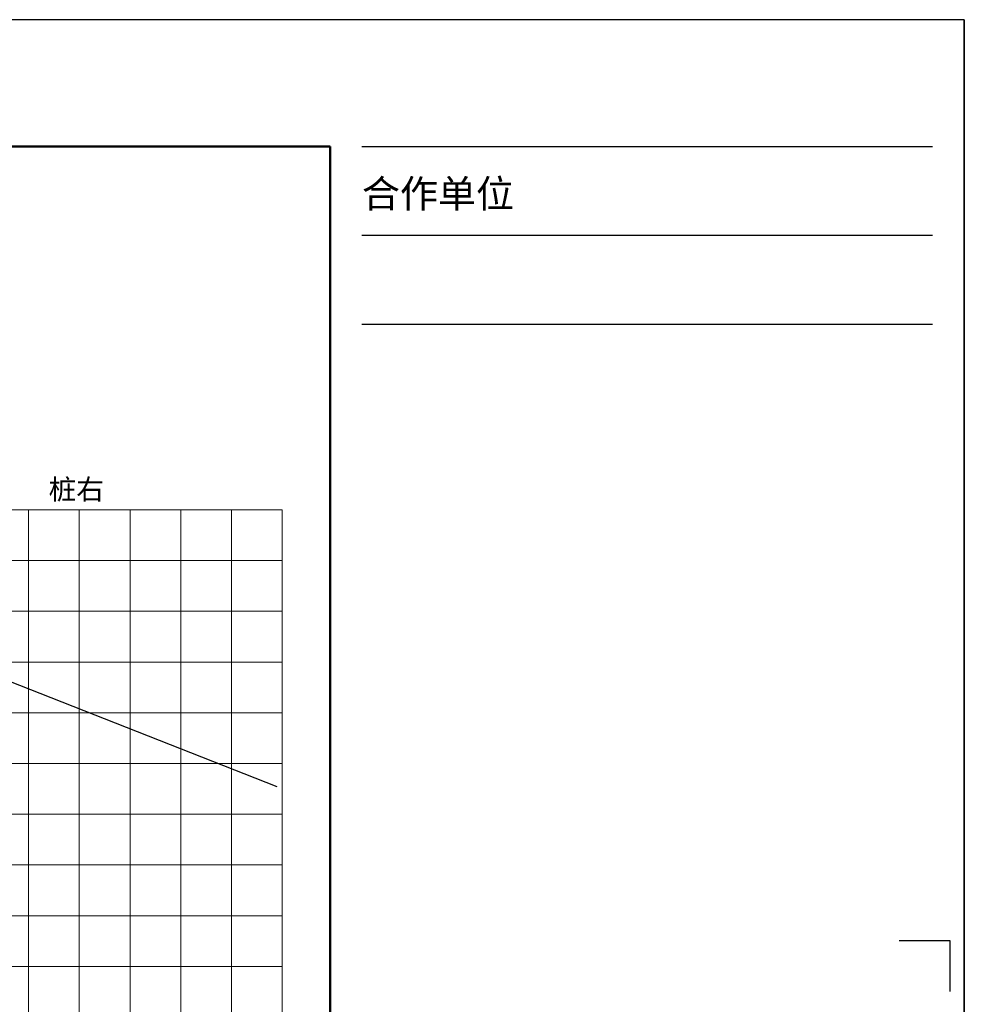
# Model space of a CAD drawing. Extents: x 475446 to 490894, y 3788879 to 3821323.
# Tile 40 of 75: x 484692 to 484767, y 3818179 to 3818256. Entities that reach past the tile are written whole.
import ezdxf

# ---------------------------------------------------------------- set-up
doc = ezdxf.new("R2010")
doc.units = 0
doc.header["$LTSCALE"] = 0.5
doc.layers.get('0').update_dxf_attribs({"linetype": 'CONTINUOUS'})
doc.layers.add('2', color=61, linetype='CONTINUOUS', lineweight=30)
doc.layers.add('dmx', color=1, linetype='CONTINUOUS')
doc.layers.add('TK-PUBLIC', color=7, linetype='CONTINUOUS')
doc.styles.add('新标识1', font='simhei_0.ttf')
doc.styles.add('等线体', font='simhei_0.ttf')

# ---------------------------------------------------------------- blocks, each defined once
blk = doc.blocks.new('03')
at = {"color": 3, "linetype": 'Continuous', "lineweight": 9}
blk.add_line((484433.02, 3817862.61), (485262.47, 3817862.61), dxfattribs=at)
at = {"layer": '2', "color": 7, "lineweight": 9}
for points in [[(485212.47, 3817862.61), (485212.47, 3817682.61)], [(485222.47, 3817862.61), (485222.47, 3817682.61)], [(485232.47, 3817862.61), (485232.47, 3817682.61)], [(485242.47, 3817862.61), (485242.47, 3817682.61)]]:
    blk.add_lwpolyline(points, dxfattribs=at)
at = {"layer": '2', "color": 7, "lineweight": 9, "flags": 128}
for points in [[(485252.47, 3817862.61), (485252.47, 3817682.61)], [(485262.47, 3817862.61), (485262.47, 3817682.61)]]:
    blk.add_lwpolyline(points, dxfattribs=at)
at = {"layer": '2', "color": 0, "lineweight": 9}
for points in [[(484433.02, 3817852.61), (485262.47, 3817852.61)], [(484433.02, 3817842.61), (485262.47, 3817842.61)], [(484433.02, 3817832.61), (485262.47, 3817832.61)], [(484433.02, 3817822.61), (485262.47, 3817822.61)], [(484433.02, 3817812.61), (485262.47, 3817812.61)], [(484433.02, 3817792.61), (485262.47, 3817792.61)], [(484433.02, 3817782.61), (485262.47, 3817782.61)], [(484433.02, 3817772.61), (485262.47, 3817772.61)]]:
    blk.add_lwpolyline(points, dxfattribs=at)
at = {"layer": '2', "color": 3, "lineweight": 9}
blk.add_lwpolyline([(484433.02, 3817802.61), (485262.47, 3817802.61)], dxfattribs=at)
at = {"layer": 'dmx', "linetype": 'Continuous', "lineweight": 30}
blk.add_line((485191.58, 3817835.51), (485261.4, 3817808.11), dxfattribs=at)
at = {"layer": 'TK-PUBLIC', "color": 3}
for p, q in [((485396.92, 3817959.21), (484346.92, 3817959.21)), ((485396.92, 3817216.71), (485396.92, 3817959.21)), ((485396.92, 3817959.21), (485396.92, 3817216.71))]:
    blk.add_line(p, q, dxfattribs=at)
at = {"layer": 'TK-PUBLIC', "color": 5, "lineweight": 50}
for p, q in [((485271.92, 3817934.21), (484409.42, 3817934.21)), ((485271.92, 3817241.71), (485271.92, 3817934.21))]:
    blk.add_line(p, q, dxfattribs=at)
at = {"layer": 'TK-PUBLIC'}
for p, q in [((485278.17, 3817934.21), (485390.67, 3817934.21)), ((485278.17, 3817916.71), (485390.67, 3817916.71)), ((485278.17, 3817899.21), (485390.67, 3817899.21))]:
    blk.add_line(p, q, dxfattribs=at)
at = {"layer": 'TK-PUBLIC', "color": 253}
blk.add_lwpolyline([(485384.07, 3817777.7), (485394.07, 3817777.7), (485394.07, 3817767.7)], dxfattribs=at)
at = {"style": '等线体'}
blk.add_text('桩右', height=4, dxfattribs=at).set_placement((485216.42, 3817864.64))
at = {"layer": 'TK-PUBLIC', "style": '新标识1'}
blk.add_text('合作单位', height=5.5, dxfattribs=at).set_placement((485278.17, 3817922.16))

msp = doc.modelspace()

# ---------------------------------------------------------------- block references
at = {"color": 3, "linetype": 'Continuous', "xscale": 0.4000000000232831, "yscale": 0.3999999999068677, "zscale": 0.4}
msp.add_blockref('03', (290608.153, 2291072.525), dxfattribs=at)

doc.saveas('drawing.dxf')
